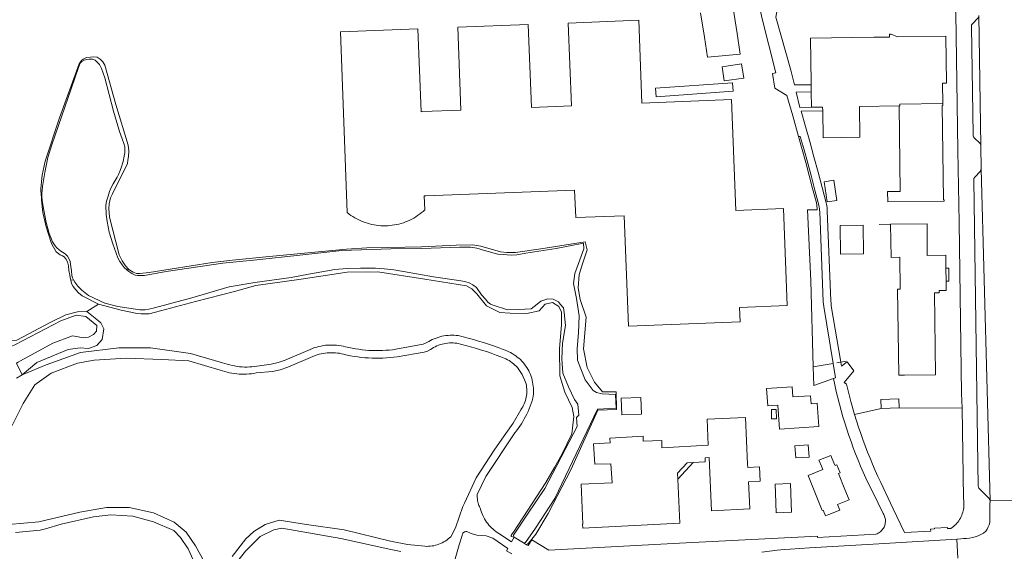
# Model space of a CAD drawing. Header units: metres. Extents: x 89888 to 94270, y 464165 to 468904.
# Tile 137 of 256: x 92048 to 92305, y 466487 to 466626. Entities that reach past the tile are written whole.
import ezdxf

# ---------------------------------------------------------------- set-up
doc = ezdxf.new("R2010")
doc.units = ezdxf.units.M
for name, color, linetype, lineweight in [('B_BEBOUWINGSGRENS_0', 251, 'CONTINUOUS', 13), ('B_LUIFEL_1', 251, 'CONTINUOUS', 13), ('B_OPSTAL_0', 251, 'CONTINUOUS', 13), ('B_TUSSENMUUR_0', 251, 'CONTINUOUS', 13), ('G_GRENS_ALGEMEEN_0', 251, 'CONTINUOUS', 13), ('K_KUNSTWERKGRENS_1', 251, 'CONTINUOUS', 13), ('T_CULTUURGRENS_0', 251, 'CONTINUOUS', 13), ('T_HEK_LIJN_0', 251, 'CONTINUOUS', 13), ('T_MUUR_30CM_LIJN_0', 251, 'CONTINUOUS', 13), ('V_WEGGRENS_0', 251, 'CONTINUOUS', 13), ('W_KADEMUUR_30CM_LIJN_0', 251, 'CONTINUOUS', 13), ('W_WATERGRENS_0', 251, 'CONTINUOUS', 13)]:
    doc.layers.add(name, color=color, linetype=linetype, lineweight=lineweight)

msp = doc.modelspace()

# ---------------------------------------------------------------- linework, layer by layer
at = {"layer": 'B_BEBOUWINGSGRENS_0'}
for p, q in [((92236.21, 466614.62), (92231.13, 466613.84)), ((92254.4, 466607.31), (92254.38, 466609.18)), ((92254.45, 466603.31), (92254.4, 466607.31)), ((92260.27, 466584.27), (92257.76, 466583.89)), ((92267.91, 466572.54), (92261.92, 466572.48)), ((92289.57, 466557.9), (92289.53, 466561.32)), ((92210.12, 466523.22), (92209.96, 466527.57)), ((92277.29, 466524.87), (92272.64, 466524.75)), ((92244.06, 466522), (92245.29, 466522.01)), ((92253.83, 466512.07), (92253.6, 466515.23))]:
    msp.add_line(p, q, dxfattribs=at)
for points in [[(92225.52, 466627.93), (92226.51, 466621.61), (92227.33, 466616.4), (92235.82, 466617.19), (92235.05, 466622.51), (92234.33, 466627.48), (92234.14, 466628.76)], [(92147.44, 466573.01), (92148.01, 466573.19), (92148.57, 466573.39), (92149.13, 466573.61), (92149.67, 466573.85), (92150.2, 466574.12), (92150.73, 466574.4), (92151.24, 466574.71), (92151.74, 466575.03), (92152.23, 466575.38), (92152.7, 466575.74), (92153.16, 466576.12), (92153.6, 466576.52), (92153.46, 466580.16), (92153.9, 466580.17), (92192.69, 466581.71), (92192.97, 466574.52), (92205.57, 466575.01), (92206.71, 466546.21), (92235.85, 466547.36), (92235.7, 466551.1), (92248.14, 466551.59), (92247.14, 466576.89), (92234.71, 466576.38), (92233.59, 466605.32), (92210.24, 466604.4), (92209.39, 466625.98), (92190.99, 466625.26), (92191.84, 466603.7), (92181.45, 466603.28), (92180.59, 466624.91), (92162.18, 466624.18), (92163.03, 466602.55), (92153.04, 466602.16), (92152.67, 466602.14), (92151.81, 466623.78), (92131.64, 466622.98)], [(92131.64, 466622.98), (92133.4, 466575.83), (92133.87, 466575.46), (92134.35, 466575.11), (92134.85, 466574.78), (92135.36, 466574.47), (92135.88, 466574.18), (92136.41, 466573.91), (92136.95, 466573.67), (92137.5, 466573.44), (92138.06, 466573.23), (92138.63, 466573.05), (92139.2, 466572.89), (92139.78, 466572.75), (92140.36, 466572.63), (92140.95, 466572.53), (92141.54, 466572.46), (92142.14, 466572.41), (92142.73, 466572.39), (92143.33, 466572.39), (92143.93, 466572.41), (92144.52, 466572.45), (92145.11, 466572.52), (92145.7, 466572.6), (92146.29, 466572.72), (92146.87, 466572.85), (92147.44, 466573.01)], [(92254.38, 466609.18), (92254.38, 466609.68), (92254.2, 466621.36), (92270.68, 466621.57), (92271.01, 466621.58), (92274.83, 466621.56), (92274.82, 466622.34), (92275.23, 466622.36), (92276.93, 466621.65), (92289.52, 466621.84), (92289.67, 466609.63), (92288.65, 466609.61), (92288.72, 466604.25)], [(92231.13, 466613.84), (92231.7, 466610.23), (92236.78, 466610.91), (92236.21, 466614.62)], [(92288.72, 466604.25), (92288.73, 466603.78), (92288.5, 466603.78), (92288.87, 466579.12), (92289.09, 466579.13), (92289.1, 466578.81), (92274.33, 466578.61), (92274.29, 466581.3), (92277.59, 466581.34), (92277.3, 466603.64)], [(92257.38, 466602.35), (92257.37, 466603.34), (92254.45, 466603.31)], [(92277.3, 466603.64), (92266.95, 466603.5), (92267.05, 466595.47), (92257.47, 466595.35), (92257.38, 466602.35)], [(92257.76, 466583.89), (92258.55, 466578.6), (92261.07, 466578.98), (92260.27, 466584.27)], [(92261.92, 466572.48), (92261.99, 466565.01), (92267.98, 466565.07), (92267.91, 466572.54)], [(92289.53, 466561.32), (92289.48, 466564.68), (92284.66, 466564.65), (92284.62, 466572.91), (92275.08, 466572.8)], [(92275.08, 466572.8), (92275.21, 466564.15), (92277.46, 466564.18), (92277.58, 466555.86), (92276.87, 466555.85)], [(92286.79, 466533.52), (92286.54, 466554.92), (92287.75, 466554.93), (92287.76, 466555.55), (92289.44, 466555.54), (92289.59, 466555.55), (92289.57, 466557.9)], [(92276.87, 466555.85), (92277.23, 466533.41), (92278.72, 466533.42), (92286.68, 466533.52), (92286.79, 466533.52)], [(92249.38, 466530.38), (92242.76, 466529.93), (92243.07, 466525.43), (92245.7, 466525.61), (92246.13, 466519.31), (92256.4, 466520.02)], [(92256.4, 466520.02), (92255.98, 466526.08), (92254.37, 466525.97), (92254.22, 466528.07), (92249.56, 466527.74), (92249.38, 466530.38)], [(92209.96, 466527.57), (92204.85, 466527.39), (92205, 466523.04), (92210.12, 466523.22)], [(92272.64, 466524.75), (92272.58, 466527.11), (92277.22, 466527.23), (92277.29, 466524.87)], [(92245.29, 466522.01), (92245.28, 466524.49), (92244.04, 466524.48), (92244.06, 466522)], [(92238.4, 466498.56), (92238.22, 466502.22), (92238.05, 466505.58), (92241.08, 466505.75), (92240.89, 466509.48), (92237.82, 466509.34), (92237.79, 466510.17), (92237.21, 466522.41), (92227.24, 466521.91), (92227.51, 466515.13), (92215.42, 466514.51), (92215.39, 466516.39), (92210.59, 466516.17), (92210.52, 466517.47), (92201.88, 466517.02), (92201.91, 466515.8), (92197.63, 466515.5), (92197.97, 466510.17), (92202.16, 466510.33), (92202.49, 466505.37), (92194.35, 466504.98), (92194.85, 466494.59), (92194.75, 466494.58), (92194.8, 466493.53), (92220.12, 466494.79), (92219.57, 466506.26)], [(92253.6, 466515.23), (92250.1, 466514.98), (92250.33, 466511.82), (92253.83, 466512.07)], [(92223.63, 466510.65), (92226.77, 466510.81), (92226.71, 466511.87), (92227.73, 466511.92), (92228.42, 466498.06), (92238.4, 466498.56)], [(92261.82, 466498.23), (92261.46, 466499.1), (92261.24, 466499.67), (92264.25, 466500.89), (92263.18, 466503.6), (92261.48, 466507.78), (92261.9, 466507.97), (92261.08, 466510.07), (92260.62, 466509.89), (92260.53, 466510.11), (92260.48, 466510.09), (92259.5, 466512.51), (92256.41, 466511.26), (92256.49, 466511.06), (92257.06, 466509.66), (92257.39, 466508.84), (92253.57, 466507.29), (92257.24, 466498.1), (92257.54, 466498.22), (92258.12, 466496.77), (92258.96, 466497.1), (92261.82, 466498.23)], [(92219.57, 466506.26), (92219.49, 466507.82), (92222.07, 466510.56), (92223.63, 466510.65)], [(92249.18, 466500), (92248.97, 466505.15), (92244.94, 466504.98), (92245.05, 466502.63), (92245.27, 466497.53), (92249.28, 466497.73), (92249.18, 466500)]]:
    msp.add_lwpolyline(points, dxfattribs=at)
at = {"layer": 'B_LUIFEL_1'}
msp.add_line((92219.57, 466506.26), (92223.63, 466510.65), dxfattribs=at)
msp.add_lwpolyline([(92289.57, 466557.9), (92290.28, 466557.93), (92290.24, 466561.33), (92289.53, 466561.32)], dxfattribs=at)
at = {"layer": 'B_OPSTAL_0'}
msp.add_line((92213.76, 466608.27), (92213.91, 466606.05), dxfattribs=at)
msp.add_lwpolyline([(92213.91, 466606.05), (92234.01, 466607.49), (92233.85, 466609.7), (92213.76, 466608.27)], dxfattribs=at)
at = {"layer": 'B_TUSSENMUUR_0'}
msp.add_lwpolyline([(92277.3, 466603.64), (92277.53, 466603.64), (92277.52, 466604.11), (92288.72, 466604.25)], dxfattribs=at)
at = {"layer": 'G_GRENS_ALGEMEEN_0'}
for points in [[(92061.26, 466558.23), (92061.24, 466558.34), (92061.02, 466559.47), (92060.77, 466560.73), (92060.65, 466561.9), (92060.44, 466562.98), (92060.03, 466563.73), (92059.54, 466564.27), (92059.13, 466564.55), (92058.49, 466564.84), (92057.82, 466565.31), (92057.5, 466565.58), (92057.08, 466566.18), (92056.74, 466566.85), (92056.29, 466567.77), (92054.84, 466572.11), (92053.99, 466575.85), (92053.67, 466579.1), (92053.61, 466579.71), (92053.5, 466581.61), (92053.48, 466582.05), (92053.72, 466584.78), (92053.79, 466585.55), (92054.56, 466589.28), (92058.35, 466600.54), (92063.44, 466614.66), (92064.11, 466615.53), (92064.52, 466615.86), (92065.4, 466616.28), (92066.44, 466616.38), (92067.29, 466616.44), (92068.15, 466616.35), (92068.97, 466615.87)], [(92068.97, 466615.87), (92069.63, 466615.12), (92070.2, 466614.27), (92073, 466604.03), (92076.28, 466593.43), (92076.4, 466591.92), (92076.34, 466590.46), (92076.18, 466589.5), (92076.03, 466588.61), (92072.13, 466580.72), (92071.61, 466579.67), (92071.28, 466578.14), (92071.23, 466576.92), (92071.38, 466574.63), (92073.9, 466564.83), (92074.68, 466563.22), (92075.55, 466561.93), (92076.29, 466561.06), (92076.45, 466560.96)], [(92076.45, 466560.96), (92077.55, 466560.3), (92078.39, 466559.98), (92079.28, 466559.91), (92081.71, 466560.16), (92098.15, 466562.77), (92103.49, 466563.4), (92112.15, 466564.3), (92133.15, 466566.33), (92138.49, 466566.61), (92144.13, 466566.69), (92152.71, 466566.9), (92161.8, 466567.32), (92166.12, 466567.38), (92168.24, 466567.09), (92173.36, 466565.58), (92175.01, 466565.41), (92177.28, 466565.38), (92183.87, 466566.36), (92195.44, 466568.24), (92195.92, 466566.08), (92194.85, 466562.69), (92193.9, 466559.67), (92193.6, 466556.22), (92194.14, 466553.14), (92195.68, 466548.57), (92195.03, 466540.32), (92195.92, 466535.45), (92197.88, 466531.6), (92199.99, 466529.06)], [(92068.51, 466551.93), (92064.29, 466554.14), (92063.31, 466554.91), (92062.59, 466555.68), (92061.86, 466556.53), (92061.47, 466557.36), (92061.26, 466558.23)], [(92044.2, 466542.39), (92047.17, 466542.52), (92055.93, 466547.2), (92059.96, 466549.16), (92063.05, 466549.96), (92065.45, 466549.99)], [(92199.99, 466529.06), (92203.48, 466529.09), (92203.63, 466524.51), (92198.73, 466524.32), (92191.73, 466508.69), (92185.79, 466497.38), (92182.55, 466491.99), (92181.18, 466490.21), (92180.59, 466489.55), (92180.17, 466489.18)]]:
    msp.add_lwpolyline(points, dxfattribs=at)
at = {"layer": 'K_KUNSTWERKGRENS_1'}
for q in [(92047.08, 466536.56), (92047.11, 466532.62)]:
    msp.add_line((92048.62, 466533.47), q, dxfattribs=at)
at = {"layer": 'T_CULTUURGRENS_0'}
for p, q in [((92076.45, 466560.96), (92075.93, 466560.87)), ((92062.01, 466558.26), (92061.26, 466558.23))]:
    msp.add_line(p, q, dxfattribs=at)
for points in [[(92169.72, 466551.5), (92167.17, 466554.62), (92165.86, 466555.94), (92164.49, 466556.71), (92153.61, 466558.46), (92141.38, 466560.35), (92133.34, 466560.27), (92128.23, 466559.52), (92121.38, 466558.5), (92109.56, 466556.81), (92103.94, 466555.21), (92093.8, 466552.61), (92083.36, 466549.88), (92081.74, 466549.44), (92080.66, 466549.4), (92079.63, 466549.41), (92078.61, 466549.54), (92074.4, 466550.35), (92068.51, 466551.93)], [(92065.45, 466549.99), (92067.68, 466548.27), (92069.1, 466547.11), (92069.93, 466545.48), (92069.43, 466542.75), (92068.03, 466541.18), (92065.93, 466540.41), (92063.76, 466540.53), (92060.58, 466540.11), (92052.42, 466536.7), (92048.62, 466533.47)], [(92176.88, 466491.16), (92176.11, 466491.38), (92176.16, 466491.63), (92176.37, 466492.03), (92176.7, 466492.51), (92185.13, 466505.46), (92187.47, 466509.34), (92189.35, 466512.76), (92191.93, 466518.14), (92192.51, 466522.6), (92192.06, 466525.01), (92190.1, 466529.01), (92188.8, 466533.23), (92188.71, 466540.29), (92189.27, 466546.67), (92189.24, 466549.84), (92188.53, 466551.3), (92186.93, 466552.37), (92185, 466551.92), (92183.46, 466550.23), (92180.25, 466549.49), (92175.86, 466549.58), (92173.16, 466549.76), (92169.72, 466551.5)]]:
    msp.add_lwpolyline(points, dxfattribs=at)
at = {"layer": 'T_HEK_LIJN_0'}
for p, q in [((92263.52, 466537.08), (92262.08, 466536.83)), ((92254.9, 466535.57), (92260.11, 466536.48)), ((92254.9, 466535.57), (92255.03, 466530.77)), ((92262.08, 466536.83), (92261.06, 466536.65))]:
    msp.add_line(p, q, dxfattribs=at)
for points in [[(92244.26, 466612.15), (92244.9, 466608.3), (92248.06, 466606.35), (92249.58, 466601.03), (92251.08, 466595.71)], [(92251.08, 466595.71), (92252.01, 466592.32), (92252.94, 466588.92), (92253.85, 466585.53), (92254.75, 466582.12), (92255.64, 466578.72), (92255.74, 466578.29), (92255.82, 466577.86), (92255.88, 466577.43), (92255.93, 466576.99), (92255.95, 466576.55), (92253.4, 466576.54), (92254.28, 466558), (92254.9, 466535.57)]]:
    msp.add_lwpolyline(points, dxfattribs=at)
at = {"layer": 'T_MUUR_30CM_LIJN_0'}
for p, q in [((92245.17, 466612.3), (92244.26, 466612.15)), ((92272.1, 466572.76), (92275.08, 466572.8))]:
    msp.add_line(p, q, dxfattribs=at)
at = {"layer": 'V_WEGGRENS_0'}
for p, q in [((92298.62, 466593.28), (92298.12, 466627.22)), ((92298.7, 466587.25), (92298.62, 466593.28)), ((92298.7, 466587.25), (92301.04, 466500.66)), ((92065.45, 466549.99), (92068.51, 466551.93)), ((92260.18, 466532.54), (92255.03, 466530.77)), ((92265.7, 466523.17), (92272.64, 466524.75)), ((92277.29, 466524.87), (92293.72, 466524.84)), ((92306.98, 466500.76), (92301.04, 466500.66)), ((92176.88, 466491.16), (92176.22, 466489.99)), ((92180.17, 466489.18), (92179.36, 466489.67)), ((92180.54, 466488.96), (92180.17, 466489.18)), ((92292.38, 466490.66), (92292.66, 466485.68))]:
    msp.add_line(p, q, dxfattribs=at)
for points in [[(92239.66, 466635.85), (92240.48, 466631.72), (92241.48, 466626.7), (92245.17, 466612.3)], [(92254.38, 466609.18), (92250.01, 466609.12), (92249.06, 466613), (92245.15, 466626.76), (92245.78, 466630.17), (92248.7, 466630.21)], [(92290.01, 466630.58), (92290.11, 466630.55), (92290.36, 466630.44), (92290.6, 466630.31), (92290.82, 466630.17), (92291.03, 466630), (92291.22, 466629.82), (92291.4, 466629.61), (92291.56, 466629.4), (92291.7, 466629.17), (92291.82, 466628.93), (92291.91, 466628.68), (92291.99, 466628.42), (92292.04, 466628.15), (92292.06, 466627.89), (92292.66, 466592.01), (92292.94, 466573.22), (92293.61, 466528.63), (92293.72, 466524.84)], [(92298.62, 466593.28), (92298.58, 466593.43), (92298.54, 466593.58), (92298.48, 466593.72), (92298.41, 466593.85), (92298.33, 466593.98), (92296.9, 466595.37), (92296.79, 466595.49), (92296.7, 466595.62), (92296.64, 466595.77), (92296.6, 466595.92), (92296.59, 466596.08), (92296.16, 466624.34), (92296.15, 466624.51), (92296.18, 466624.67), (92296.23, 466624.82), (92296.32, 466624.96), (92296.43, 466625.08), (92297.83, 466626.5), (92297.92, 466626.62), (92298, 466626.76), (92298.06, 466626.91), (92298.1, 466627.06), (92298.12, 466627.22)], [(92254.45, 466603.31), (92251.45, 466603.27), (92250.47, 466607.26), (92254.4, 466607.31)], [(92262.08, 466536.83), (92259.63, 466551.55), (92259.55, 466552.16), (92259.5, 466552.79), (92258.58, 466576.3), (92258.55, 466576.73), (92258.51, 466577.15), (92258.44, 466577.58), (92258.36, 466577.99), (92258.26, 466578.41), (92257.22, 466582.4), (92256.16, 466586.39), (92255.09, 466590.37), (92254, 466594.34), (92252.89, 466598.32), (92251.76, 466602.28), (92257.38, 466602.35)], [(92251.08, 466595.71), (92251.54, 466595.71), (92252.51, 466592.2), (92253.47, 466588.68), (92254.42, 466585.17), (92255.35, 466581.65), (92256.27, 466578.12), (92256.37, 466577.7), (92256.45, 466577.28), (92256.52, 466576.86), (92256.56, 466576.43), (92256.59, 466576.01), (92257.51, 466552.59), (92257.55, 466551.96), (92257.64, 466551.34), (92260.11, 466536.48)], [(92301.04, 466500.66), (92300.96, 466500.79), (92300.93, 466500.95), (92300.88, 466501.1), (92300.81, 466501.24), (92300.73, 466501.38), (92298.26, 466503.74), (92298.16, 466503.85), (92298.07, 466503.99), (92298.01, 466504.13), (92297.97, 466504.28), (92297.96, 466504.44), (92297.86, 466510.33), (92296.76, 466584.38), (92296.77, 466584.53), (92296.81, 466584.69), (92296.87, 466584.83), (92296.95, 466584.97), (92297.05, 466585.09), (92298.45, 466586.55), (92298.52, 466586.68), (92298.58, 466586.82), (92298.63, 466586.96), (92298.67, 466587.1), (92298.7, 466587.25)], [(92163.64, 466543.41), (92162.31, 466543.73), (92161.78, 466543.79), (92161.25, 466543.83), (92160.72, 466543.84), (92160.19, 466543.83), (92159.66, 466543.8), (92159.13, 466543.75), (92158.6, 466543.67), (92158.08, 466543.56), (92157.56, 466543.44), (92157.05, 466543.29), (92156.55, 466543.11), (92156.06, 466542.92), (92155.57, 466542.7), (92155.1, 466542.47), (92154.63, 466542.21), (92154.18, 466541.93), (92153.17, 466541.51), (92146.06, 466540.18), (92145.18, 466540.06), (92144.3, 466539.97), (92143.43, 466539.91), (92142.54, 466539.86), (92141.66, 466539.84), (92140.78, 466539.84), (92139.89, 466539.86), (92139.01, 466539.9), (92138.13, 466539.97), (92137.25, 466540.05), (92136.38, 466540.17), (92135.5, 466540.3), (92134.63, 466540.45), (92133.77, 466540.63), (92132.91, 466540.83), (92132.34, 466540.97), (92131.77, 466541.08), (92131.2, 466541.17), (92130.62, 466541.23), (92130.04, 466541.27), (92129.45, 466541.29), (92128.87, 466541.29), (92128.29, 466541.26), (92127.71, 466541.21), (92127.13, 466541.13), (92126.56, 466541.03), (92125.99, 466540.91), (92125.43, 466540.76), (92124.87, 466540.6), (92124.32, 466540.41), (92117.16, 466537.37), (92115.36, 466536.74), (92113.5, 466536.3), (92111.11, 466535.96), (92110.47, 466535.83), (92109.83, 466535.73), (92109.18, 466535.65), (92108.54, 466535.59), (92107.89, 466535.56), (92107.24, 466535.54), (92106.59, 466535.55), (92105.94, 466535.59), (92105.29, 466535.64), (92104.64, 466535.72), (92104, 466535.82), (92103.36, 466535.94), (92102.73, 466536.08), (92102.1, 466536.25), (92101.48, 466536.43), (92100.86, 466536.64), (92092.52, 466539.09), (92082.1, 466540.57), (92073.83, 466540.51), (92063.83, 466539.33), (92054.87, 466536.12), (92049.02, 466533.72), (92048.62, 466533.47)], [(92176.22, 466489.99), (92172.9, 466492.13), (92172.49, 466492.4), (92172.1, 466492.68), (92171.72, 466492.98), (92171.35, 466493.3), (92171, 466493.63), (92170.66, 466493.98), (92170.34, 466494.34), (92170.03, 466494.72), (92169.74, 466495.11), (92169.47, 466495.51), (92169.22, 466495.92), (92168.98, 466496.34), (92168.77, 466496.78), (92168.57, 466497.22), (92168.4, 466497.67), (92168.24, 466498.13), (92168.1, 466498.6), (92167.97, 466498.87), (92167.84, 466499.14), (92167.73, 466499.42), (92167.63, 466499.71), (92167.54, 466500), (92167.45, 466500.37), (92167.37, 466500.74), (92167.32, 466501.12), (92167.29, 466501.49), (92167.27, 466501.88), (92167.28, 466502.26), (92169.56, 466506.99), (92177.07, 466518.36), (92177.53, 466518.93), (92177.97, 466519.52), (92178.39, 466520.12), (92178.8, 466520.73), (92179.19, 466521.35), (92179.56, 466521.99), (92179.91, 466522.63), (92180.24, 466523.29), (92180.55, 466523.95), (92180.84, 466524.63), (92181.11, 466525.31), (92181.36, 466526), (92181.59, 466526.7), (92181.8, 466527.4), (92181.87, 466527.92), (92181.93, 466528.45), (92181.95, 466528.97), (92181.96, 466529.49), (92181.94, 466530.02), (92181.89, 466530.54), (92181.82, 466531.06), (92181.73, 466531.58), (92181.62, 466532.09), (92181.48, 466532.6), (92181.32, 466533.1), (92181.14, 466533.59), (92180.93, 466534.08), (92180.7, 466534.55), (92180.46, 466535.01), (92180.19, 466535.46), (92179.9, 466535.9), (92179.59, 466536.32), (92179.26, 466536.73), (92178.9, 466537.11), (92178.53, 466537.48), (92178.13, 466537.83), (92177.73, 466538.16), (92177.31, 466538.47), (92176.88, 466538.77), (92176.43, 466539.04), (92175.98, 466539.3), (92175.51, 466539.53), (92175.03, 466539.75), (92174.55, 466539.94), (92174.05, 466540.11), (92172.78, 466540.6), (92171.49, 466541.06), (92170.2, 466541.5), (92168.9, 466541.92), (92167.59, 466542.33), (92166.28, 466542.71), (92164.96, 466543.07), (92163.64, 466543.41)], [(92157.67, 466541.39), (92157.22, 466541.23), (92156.77, 466541.05), (92156.34, 466540.85), (92155.91, 466540.63), (92155.49, 466540.39), (92155.09, 466540.13), (92154.31, 466539.66), (92153.42, 466539.44), (92146.43, 466538.21), (92145.49, 466538.09), (92144.55, 466537.99), (92143.62, 466537.92), (92142.68, 466537.87), (92141.74, 466537.84), (92140.79, 466537.84), (92139.85, 466537.86), (92138.91, 466537.91), (92137.98, 466537.98), (92137.04, 466538.07), (92136.1, 466538.19), (92135.17, 466538.33), (92134.25, 466538.49), (92133.32, 466538.68), (92132.41, 466538.9), (92131.89, 466539.02), (92131.36, 466539.12), (92130.83, 466539.2), (92130.3, 466539.25), (92129.76, 466539.28), (92129.23, 466539.29), (92128.69, 466539.28), (92128.16, 466539.24), (92127.62, 466539.18), (92127.1, 466539.09), (92126.57, 466538.99), (92126.05, 466538.86), (92125.54, 466538.71), (92125.03, 466538.54), (92117.91, 466535.51), (92115.92, 466534.83), (92113.87, 466534.34), (92109.66, 466534.01), (92109.04, 466533.9), (92108.4, 466533.81), (92107.77, 466533.74), (92107.13, 466533.7), (92106.49, 466533.68), (92105.85, 466533.68), (92105.22, 466533.7), (92104.58, 466533.75), (92103.95, 466533.83), (92103.31, 466533.92), (92102.69, 466534.04), (92102.06, 466534.18), (92101.45, 466534.34), (92100.84, 466534.53), (92100.23, 466534.74), (92092.05, 466537.12), (92084.99, 466537.47), (92075.73, 466537.89), (92067.42, 466537.35), (92063.03, 466536.58), (92056.2, 466533.91), (92051.87, 466530.88), (92048.84, 466525.99), (92046.01, 466520.3)], [(92103.4, 466486.15), (92106.95, 466490.72), (92109.04, 466492.62), (92111.98, 466494.43), (92115.64, 466495.62), (92122.78, 466494.47), (92132.54, 466493.12), (92144.68, 466490.15), (92149.13, 466489.27), (92153.64, 466488.78), (92154.11, 466488.76), (92154.57, 466488.78), (92155.03, 466488.81), (92155.49, 466488.87), (92155.95, 466488.95), (92156.4, 466489.06), (92156.85, 466489.18), (92157.29, 466489.33), (92157.72, 466489.51), (92158.14, 466489.7), (92158.55, 466489.92), (92158.95, 466490.15), (92159.34, 466490.41), (92159.71, 466490.69), (92160.07, 466490.98), (92160.41, 466491.29), (92161.63, 466493.62), (92163.51, 466499.13), (92163.92, 466500), (92167.04, 466506.61), (92171.7, 466513.83), (92174.3, 466517.64), (92176.66, 466520.91), (92178.69, 466524.41), (92178.93, 466524.78), (92179.15, 466525.16), (92179.36, 466525.56), (92179.54, 466525.96), (92179.7, 466526.38), (92179.84, 466526.8), (92179.96, 466527.22), (92180.05, 466527.66), (92180.13, 466528.09), (92180.18, 466528.53), (92180.21, 466528.98), (92180.21, 466529.42), (92180.2, 466529.86), (92180.15, 466530.3), (92180.09, 466530.74), (92180.01, 466531.18), (92179.9, 466531.61), (92178.98, 466533.58), (92177.77, 466535.4), (92177.45, 466535.74), (92177.1, 466536.07), (92176.75, 466536.38), (92176.37, 466536.68), (92175.99, 466536.96), (92175.59, 466537.22), (92175.18, 466537.46), (92174.76, 466537.67), (92174.32, 466537.87), (92173.88, 466538.05), (92173.44, 466538.21), (92172.18, 466538.68), (92170.93, 466539.14), (92169.66, 466539.57), (92168.39, 466539.98), (92167.11, 466540.38), (92165.83, 466540.75), (92164.54, 466541.11), (92163.25, 466541.44), (92161.95, 466541.76), (92161.47, 466541.81), (92160.99, 466541.84), (92160.51, 466541.84), (92160.03, 466541.82), (92159.55, 466541.78), (92159.07, 466541.72), (92158.6, 466541.63), (92158.13, 466541.52), (92157.67, 466541.39)], [(92260.11, 466536.48), (92260.73, 466532.73), (92260.18, 466532.54)], [(92265.7, 466523.17), (92264.73, 466526.54), (92263.6, 466531.04), (92262.96, 466531.49), (92265.54, 466534.51), (92263.76, 466536.93), (92262.25, 466535.81), (92262.08, 466536.83)], [(92260.18, 466532.54), (92260.54, 466530.86), (92260.91, 466529.2), (92261.32, 466527.53), (92261.74, 466525.88), (92262.19, 466524.23), (92262.66, 466522.59), (92263.15, 466520.95), (92263.67, 466519.32), (92264.21, 466517.7), (92264.77, 466516.08), (92265.36, 466514.47), (92265.96, 466512.88), (92266.59, 466511.29), (92267.24, 466509.7), (92267.91, 466508.13), (92268.61, 466506.57), (92271.83, 466500), (92273.14, 466497.33)], [(92293.72, 466524.84), (92294.09, 466501.37), (92294.14, 466501.1), (92294.18, 466500.83), (92294.2, 466500.55), (92294.22, 466500.28), (92294.23, 466500), (92294.22, 466499.6), (92294.2, 466499.21), (92294.15, 466498.81), (92294.09, 466498.42), (92294.01, 466498.03), (92293.9, 466497.65), (92293.78, 466497.27), (92293.64, 466496.9)], [(92275.77, 466498.58), (92275.1, 466500), (92272.53, 466505.45), (92271.8, 466507.02), (92271.1, 466508.6), (92270.41, 466510.18), (92269.75, 466511.78), (92269.1, 466513.38), (92268.48, 466514.99), (92267.88, 466516.61), (92267.31, 466518.24), (92266.75, 466519.88), (92266.22, 466521.52), (92265.7, 466523.17)], [(92052.98, 466495.14), (92063.65, 466497.71), (92070.62, 466498.87), (92076.51, 466498.9), (92082.81, 466497.55), (92088.21, 466495.1), (92091.36, 466492.45), (92093.84, 466488.93), (92098.46, 466480.37)], [(92293.64, 466496.9), (92293.47, 466496.52), (92293.28, 466496.15), (92293.08, 466495.79), (92292.85, 466495.45), (92292.61, 466495.11), (92292.35, 466494.79), (92292.07, 466494.48), (92291.78, 466494.19), (92291.47, 466493.91), (92291.15, 466493.65), (92290.82, 466493.41), (92289.95, 466493.4), (92289.93, 466493.65), (92286.54, 466493.49), (92286.53, 466493.3), (92285.53, 466493.24), (92285.56, 466492.75), (92278.68, 466492.41), (92275.77, 466498.58)], [(92294.13, 466490.8), (92294.85, 466490.85), (92295.63, 466490.92), (92296.41, 466491.06), (92297.17, 466491.27), (92297.9, 466491.54), (92298.62, 466491.88), (92299.3, 466492.25), (92299.92, 466492.74), (92300.27, 466493.26), (92300.56, 466493.82), (92300.78, 466494.42), (92300.93, 466495.03), (92301, 466495.66), (92301, 466499.66), (92301.04, 466500.66)], [(92088.13, 466492.88), (92082.84, 466495.21), (92077.44, 466496.67), (92071.74, 466496.99), (92067.22, 466496.48), (92058.77, 466494.59), (92054.7, 466493.33), (92053.27, 466493.02), (92046.88, 466492.36)], [(92273.14, 466497.33), (92273.29, 466497.09), (92273.42, 466496.84), (92273.53, 466496.57), (92273.62, 466496.3), (92273.68, 466496.02), (92273.72, 466495.74), (92273.74, 466495.46), (92273.74, 466495.17), (92273.71, 466494.89), (92273.67, 466494.6), (92273.6, 466494.33), (92273.5, 466494.06), (92273.39, 466493.8), (92273.25, 466493.54), (92273.1, 466493.3), (92272.92, 466493.08), (92272.73, 466492.87), (92272.52, 466492.67), (92272.3, 466492.49), (92272.06, 466492.33), (92271.81, 466492.19), (92271.55, 466492.08), (92271.28, 466491.98), (92256.06, 466491.08), (92256.04, 466491.41), (92220.07, 466489.56)], [(92045.11, 466494.47), (92052.98, 466495.14)], [(92100.77, 466479.81), (92106.88, 466487.51), (92110.67, 466491.37), (92114.22, 466493.12), (92116.34, 466493.5), (92131.68, 466490.82), (92144.76, 466487.96), (92145.63, 466487.75), (92146.5, 466487.57), (92147.38, 466487.4)], [(92045.75, 466422.04), (92051.67, 466431.74), (92054.4, 466436.55), (92058, 466441.18), (92062.06, 466444.76), (92067.2, 466448.24), (92073.07, 466452.6), (92078.38, 466455.53), (92080.97, 466457.64), (92084.56, 466461.53), (92090.47, 466470.74), (92095.93, 466476.45), (92095.92, 466478.74), (92094.19, 466483.21), (92091.85, 466488.12), (92089.87, 466491.12), (92088.13, 466492.88)], [(92160.99, 466483.73), (92162.53, 466489.16), (92163.35, 466491.61), (92163.37, 466491.76), (92163.4, 466491.91), (92163.46, 466492.04), (92163.53, 466492.17), (92163.62, 466492.29), (92163.73, 466492.39), (92163.85, 466492.48), (92163.98, 466492.55), (92164.12, 466492.6), (92164.27, 466492.63), (92164.42, 466492.64), (92164.56, 466492.63), (92165.68, 466492.15), (92167.2, 466491.71), (92169.62, 466491.51), (92171.32, 466490.9), (92175.24, 466488.24)], [(92294.13, 466490.8), (92293.38, 466490.75), (92292.38, 466490.66)], [(92175.24, 466488.24), (92174.89, 466487.61), (92176.31, 466486.78)], [(92220.07, 466489.56), (92185.92, 466487.8), (92181.54, 466490.43), (92180.54, 466488.96)], [(92292.38, 466490.66), (92270.54, 466489.36), (92253.92, 466488.38), (92248.88, 466488.07), (92247.46, 466487.95), (92245.47, 466487.77), (92243.47, 466487.52), (92241.49, 466487.22)]]:
    msp.add_lwpolyline(points, dxfattribs=at)
at = {"layer": 'W_KADEMUUR_30CM_LIJN_0'}
for p, q in [((92203.33, 466528.36), (92199.89, 466528.55)), ((92193.33, 466520), (92184.9, 466503.86))]:
    msp.add_line(p, q, dxfattribs=at)
msp.add_lwpolyline([(92187.48, 466501.26), (92198.61, 466524.57), (92203.48, 466524.78), (92203.33, 466528.36)], dxfattribs=at)
at = {"layer": 'W_WATERGRENS_0'}
msp.add_line((92179.36, 466489.67), (92176.88, 466491.16), dxfattribs=at)
for points in [[(92074.54, 466587.8), (92074.92, 466589.14), (92075.23, 466590.52), (92075.37, 466591.43), (92075.4, 466592.23), (92075.36, 466592.96), (92075.12, 466593.82), (92074.67, 466595.09), (92073.96, 466596.98), (92072.42, 466602.27), (92070.19, 466610.99), (92069.28, 466613.41), (92068.77, 466614.48), (92068.2, 466615.1), (92067.6, 466615.57), (92066.92, 466615.81), (92066.1, 466615.87), (92065.44, 466615.79), (92064.8, 466615.61), (92064.19, 466615.25), (92063.74, 466614.84), (92063.33, 466613.68), (92061.46, 466608.36), (92056.35, 466593.51), (92055.32, 466590.2), (92054.47, 466586.28), (92053.94, 466582.64), (92053.82, 466581.62), (92053.75, 466580.96), (92053.71, 466579.92), (92053.78, 466578.97), (92053.96, 466577.86), (92054.9, 466573.24), (92055.27, 466571.68), (92055.66, 466570.35), (92056.04, 466569.34), (92056.54, 466568.23), (92056.82, 466567.7), (92057.24, 466567.13), (92057.65, 466566.64), (92058.24, 466566.12), (92058.72, 466565.81), (92059.51, 466565.23), (92060.02, 466564.86), (92060.45, 466564.42), (92060.8, 466563.82), (92061.09, 466563.04), (92061.32, 466561.77), (92061.44, 466560.6), (92061.52, 466559.44), (92061.7, 466558.81), (92062.01, 466558.26)], [(92075.93, 466560.87), (92075.24, 466561.48), (92074.65, 466562.17), (92074.03, 466563.05), (92073.53, 466564.04), (92072.22, 466567.71), (92071.31, 466570.75), (92070.79, 466573.48), (92070.53, 466575.35), (92070.46, 466577.67), (92070.61, 466578.82), (92071, 466580.15), (92071.17, 466580.68), (92071.36, 466581.32), (92071.81, 466582.36), (92072.37, 466583.37), (92072.83, 466584.17), (92073.38, 466585.1), (92073.73, 466585.77), (92074.2, 466586.79), (92074.54, 466587.8)], [(92194.08, 466563.48), (92195.09, 466566.39), (92195.01, 466567.81), (92187.89, 466566.47), (92179.93, 466565.22), (92177.6, 466564.83), (92176.12, 466564.71), (92174.04, 466564.89), (92172.66, 466564.96), (92169.18, 466565.95), (92167.19, 466566.51), (92165.51, 466566.8), (92162.64, 466566.85), (92152.87, 466566.46), (92144.75, 466566.34), (92131.98, 466565.94), (92120.99, 466564.76), (92109.76, 466563.47), (92100.94, 466562.61), (92086.17, 466560.48), (92080.5, 466559.44), (92079.58, 466559.38), (92078.68, 466559.39), (92078.11, 466559.51), (92077.19, 466559.98), (92076.4, 466560.48), (92075.93, 466560.87)], [(92192.36, 466557.31), (92192.71, 466559.98), (92194.08, 466563.48)], [(92062.01, 466558.26), (92062.35, 466557.67), (92063.14, 466556.68), (92064.19, 466555.63), (92065.89, 466554.21), (92070.16, 466552.24), (92073.55, 466551.32), (92079.3, 466550.44), (92080.66, 466550.5), (92081.66, 466550.66), (92083.09, 466550.95), (92092.86, 466553.61), (92102.62, 466556.45), (92109.32, 466557.59), (92118.78, 466558.86), (92123.27, 466559.76), (92126.75, 466560.41), (92130.15, 466560.99), (92133.38, 466561.26), (92136.82, 466561.35), (92140.77, 466561.29), (92143, 466561.14), (92145.56, 466560.89), (92148.04, 466560.5), (92155.91, 466559.05), (92162.44, 466558.08), (92164.04, 466557.83), (92165.17, 466557.55), (92166.11, 466557.02), (92167.06, 466556.32), (92168.37, 466554.35), (92169.4, 466553.24), (92170.08, 466552.49), (92170.75, 466551.95), (92171.47, 466551.69), (92175.21, 466550.45), (92178.02, 466550.54), (92181.38, 466550.75), (92182.95, 466551.97), (92183.87, 466552.71), (92185.71, 466553.33), (92187.05, 466553.21)], [(92199.89, 466528.55), (92198.35, 466528.91), (92197.49, 466529.44), (92195.41, 466532.23), (92194.29, 466535.11), (92193.43, 466537.31), (92193.37, 466540.39), (92193.72, 466544.43), (92193.9, 466548.88), (92193.13, 466553.45), (92192.36, 466557.31)], [(92187.05, 466553.21), (92188.47, 466552.53), (92188.91, 466551.91), (92189.75, 466550.96), (92189.98, 466549.74), (92190.28, 466546.42), (92189.48, 466541.73), (92189.33, 466537.66), (92189.6, 466533.96), (92191.08, 466530.39), (92192.68, 466527.1), (92193.49, 466525.85), (92193.78, 466523.01), (92193.13, 466522.38), (92193.33, 466520)], [(92047.08, 466536.56), (92047.52, 466536.81), (92048.13, 466537.16), (92056.62, 466541.73), (92061.72, 466543.66), (92063.21, 466543.39), (92064.51, 466543.15), (92065.94, 466543.33), (92067.18, 466544.04), (92067.96, 466544.9), (92068.04, 466546.42), (92065.2, 466548.76), (92062.7, 466549.03), (92058.7, 466547.6), (92046.71, 466541.37), (92045.09, 466540.6)], [(92184.9, 466503.86), (92180.43, 466497.18), (92176.78, 466491.69), (92176.78, 466491.5), (92176.88, 466491.16)], [(92179.36, 466489.67), (92179.9, 466489.82), (92182.5, 466493.51), (92187.48, 466501.26)]]:
    msp.add_lwpolyline(points, dxfattribs=at)

doc.saveas('drawing.dxf')
